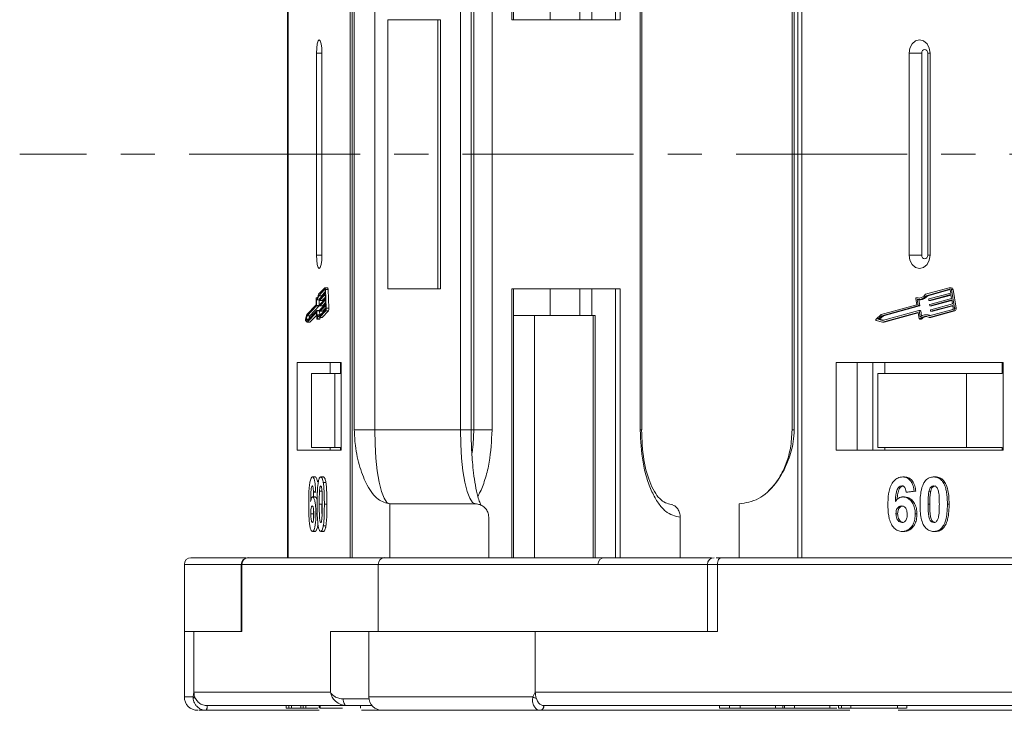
# Model space of a CAD drawing. Header units: millimetres. Extents: x 1675 to 3137, y 343 to 1376.
# Tile 3 of 84: x 2135 to 2209, y 606 to 657. Entities that reach past the tile are written whole.
import ezdxf

# ---------------------------------------------------------------- set-up
doc = ezdxf.new("R2010")
doc.units = ezdxf.units.MM
doc.linetypes.add('CENTERX2', pattern=[20.32, 12.7, -2.54, 2.54, -2.54])

msp = doc.modelspace()

# ---------------------------------------------------------------- linework, layer by layer
at = {"color": 7, "linetype": 'Continuous', "lineweight": 15}
for p, q in [((2155.354, 676.936), (2155.354, 616.936)), ((2155.397, 616.936), (2155.397, 676.936)), ((2160.013, 676.936), (2160.013, 616.936)), ((2160.143, 616.936), (2160.143, 676.936)), ((2172.021, 676.936), (2172.021, 656.936)), ((2172.133, 656.936), (2172.133, 676.936)), ((2179.71, 656.936), (2179.71, 676.936)), ((2180.072, 656.936), (2180.072, 676.936)), ((2193.252, 676.936), (2193.252, 616.936)), ((2193.549, 616.936), (2193.549, 676.936)), ((2160.311, 667.436), (2160.311, 626.436)), ((2161.832, 626.436), (2161.832, 667.436)), ((2168.194, 667.436), (2168.194, 626.436)), ((2168.99, 626.436), (2168.99, 667.436)), ((2169.196, 667.436), (2169.196, 626.436)), ((2170.543, 626.436), (2170.543, 667.436)), ((2181.551, 667.436), (2181.551, 626.436)), ((2181.662, 626.436), (2181.662, 667.436)), ((2192.83, 667.436), (2192.83, 626.436)), ((2192.99, 626.436), (2192.99, 667.436)), ((2174.857, 656.936), (2174.857, 658.936)), ((2177.073, 656.936), (2177.073, 658.936)), ((2177.962, 658.936), (2177.962, 656.936)), ((2162.811, 656.936), (2162.811, 636.936)), ((2166.726, 656.936), (2162.811, 656.936)), ((2166.522, 636.936), (2166.522, 656.936)), ((2166.726, 636.936), (2166.726, 656.936)), ((2172.021, 656.936), (2180.072, 656.936)), ((2157.501, 654.436), (2157.501, 639.436)), ((2157.501, 654.436), (2157.91, 654.436)), ((2157.91, 639.436), (2157.91, 654.436)), ((2201.533, 654.436), (2201.533, 639.436)), ((2201.533, 654.436), (2202.466, 654.436)), ((2202.466, 654.436), (2202.466, 639.436)), ((2202.908, 639.436), (2202.908, 654.436)), ((2203.085, 654.436), (2202.908, 654.436)), ((2203.085, 639.436), (2203.085, 654.436)), ((2157.91, 639.436), (2157.501, 639.436)), ((2202.466, 639.436), (2201.533, 639.436)), ((2203.085, 639.436), (2202.908, 639.436)), ((2158.122, 637.003), (2157.656, 636.522)), ((2158.127, 636.888), (2157.668, 636.414)), ((2157.864, 636.414), (2157.668, 636.414)), ((2157.725, 636.173), (2158.151, 636.613)), ((2158.156, 636.498), (2157.73, 636.058)), ((2157.864, 636.414), (2158.147, 636.707)), ((2158.132, 636.888), (2158.127, 636.888)), ((2158.325, 637.007), (2158.129, 637.007)), ((2158.151, 636.613), (2158.141, 636.843)), ((2158.169, 636.211), (2158.156, 636.498)), ((2158.224, 635.488), (2158.165, 636.867)), ((2158.165, 636.867), (2158.36, 636.867)), ((2158.42, 635.488), (2158.36, 636.867)), ((2162.811, 636.936), (2166.726, 636.936)), ((2180.072, 636.936), (2172.021, 636.936)), ((2172.021, 636.936), (2172.021, 616.936)), ((2172.133, 616.936), (2172.133, 636.936)), ((2174.857, 636.936), (2174.857, 634.936)), ((2177.073, 636.936), (2177.073, 634.936)), ((2177.962, 634.936), (2177.962, 636.936)), ((2179.71, 636.936), (2179.71, 616.936)), ((2180.072, 616.936), (2180.072, 636.936)), ((2204.508, 637.003), (2202.74, 636.522)), ((2204.527, 636.888), (2202.787, 636.414)), ((2202.913, 636.414), (2202.787, 636.414)), ((2202.913, 636.414), (2204.573, 636.866)), ((2203.002, 636.173), (2204.619, 636.613)), ((2204.638, 636.498), (2203.021, 636.058)), ((2203.147, 636.058), (2204.643, 636.465)), ((2204.546, 636.888), (2204.527, 636.888)), ((2204.663, 637.007), (2204.536, 637.007)), ((2204.619, 636.613), (2204.581, 636.843)), ((2204.685, 636.211), (2204.638, 636.498)), ((2204.896, 635.488), (2204.67, 636.867)), ((2204.67, 636.867), (2204.796, 636.867)), ((2205.022, 635.488), (2204.796, 636.867)), ((2157.487, 635.746), (2156.792, 635.028)), ((2157.467, 636.191), (2157.487, 635.746)), ((2157.567, 636.262), (2157.479, 636.262)), ((2157.482, 636.26), (2157.566, 636.26)), ((2157.495, 636.129), (2157.514, 635.685)), ((2157.71, 635.685), (2157.514, 635.685)), ((2157.524, 636.118), (2157.72, 636.118)), ((2157.71, 635.685), (2157.691, 636.118)), ((2157.723, 636.081), (2157.721, 636.138)), ((2157.729, 636.057), (2157.925, 636.057)), ((2157.926, 636.058), (2157.73, 636.058)), ((2157.74, 635.679), (2157.738, 635.736)), ((2157.743, 635.771), (2158.169, 636.211)), ((2158.173, 636.096), (2157.748, 635.656)), ((2157.76, 635.369), (2158.186, 635.809)), ((2158.191, 635.694), (2157.765, 635.254)), ((2157.926, 636.058), (2158.164, 636.304)), ((2157.943, 635.656), (2158.182, 635.902)), ((2158.186, 635.809), (2158.173, 636.096)), ((2158.201, 635.464), (2158.191, 635.694)), ((2202.097, 635.746), (2199.46, 635.028)), ((2202.024, 636.191), (2202.097, 635.746)), ((2202.195, 636.262), (2202.069, 636.262)), ((2202.079, 636.26), (2202.206, 636.26)), ((2202.128, 636.129), (2202.2, 635.685)), ((2202.206, 636.26), (2202.195, 636.262)), ((2202.326, 635.685), (2202.2, 635.685)), ((2202.239, 636.118), (2202.365, 636.118)), ((2202.326, 635.685), (2202.255, 636.118)), ((2202.994, 636.081), (2202.985, 636.138)), ((2203.017, 636.057), (2203.143, 636.057)), ((2203.147, 636.058), (2203.021, 636.058)), ((2203.06, 635.679), (2203.051, 635.736)), ((2203.068, 635.771), (2204.685, 636.211)), ((2204.703, 636.096), (2203.087, 635.656)), ((2203.134, 635.369), (2204.751, 635.809)), ((2204.769, 635.694), (2203.153, 635.254)), ((2203.213, 635.656), (2204.709, 636.063)), ((2203.279, 635.254), (2204.775, 635.661)), ((2204.751, 635.809), (2204.703, 636.096)), ((2204.807, 635.464), (2204.769, 635.694)), ((2156.792, 635.028), (2156.689, 634.677)), ((2157.509, 635.65), (2156.801, 634.918)), ((2156.816, 634.574), (2157.524, 635.305)), ((2156.816, 634.454), (2157.506, 635.166)), ((2156.997, 634.918), (2157.705, 635.65)), ((2157.012, 634.454), (2157.52, 634.978)), ((2157.508, 635.166), (2157.506, 635.166)), ((2157.705, 635.65), (2157.509, 635.65)), ((2157.513, 635.143), (2157.531, 634.727)), ((2157.721, 635.306), (2157.525, 635.306)), ((2157.531, 635.282), (2157.55, 634.838)), ((2157.727, 635.282), (2157.531, 635.282)), ((2157.8, 634.99), (2157.658, 634.99)), ((2157.74, 634.99), (2157.727, 635.282)), ((2157.731, 634.798), (2158.196, 635.279)), ((2157.733, 634.92), (2158.192, 635.394)), ((2157.746, 635.655), (2157.942, 635.655)), ((2157.943, 635.656), (2157.748, 635.656)), ((2157.758, 635.276), (2157.755, 635.334)), ((2157.764, 635.253), (2157.959, 635.253)), ((2157.961, 635.254), (2157.765, 635.254)), ((2157.926, 634.798), (2158.392, 635.279)), ((2157.961, 635.254), (2158.199, 635.5)), ((2158.196, 635.279), (2158.392, 635.279)), ((2158.42, 635.488), (2158.224, 635.488)), ((2173.691, 634.936), (2172.133, 634.936)), ((2173.691, 616.936), (2173.691, 634.936)), ((2173.691, 634.936), (2178.048, 634.936)), ((2178.048, 634.936), (2178.048, 616.936)), ((2178.215, 634.936), (2178.048, 634.936)), ((2178.215, 616.936), (2178.215, 634.936)), ((2199.46, 635.028), (2199.07, 634.677)), ((2202.183, 635.65), (2199.497, 634.918)), ((2199.553, 634.574), (2202.239, 635.305)), ((2199.554, 634.454), (2202.169, 635.166)), ((2199.623, 634.918), (2202.309, 635.65)), ((2199.68, 634.454), (2202.197, 635.139)), ((2202.178, 635.166), (2202.169, 635.166)), ((2202.309, 635.65), (2202.183, 635.65)), ((2202.196, 635.143), (2202.264, 634.727)), ((2202.37, 635.306), (2202.244, 635.306)), ((2202.266, 635.282), (2202.339, 634.838)), ((2202.392, 635.282), (2202.266, 635.282)), ((2202.453, 634.914), (2202.392, 635.282)), ((2202.874, 634.99), (2202.748, 634.99)), ((2203.022, 634.798), (2204.791, 635.279)), ((2203.031, 634.92), (2204.772, 635.394)), ((2203.083, 635.655), (2203.209, 635.655)), ((2203.213, 635.656), (2203.087, 635.656)), ((2203.126, 635.276), (2203.117, 635.334)), ((2203.148, 635.253), (2203.275, 635.253)), ((2203.149, 634.798), (2204.917, 635.279)), ((2203.279, 635.254), (2203.153, 635.254)), ((2204.791, 635.279), (2204.917, 635.279)), ((2205.022, 635.488), (2204.896, 635.488)), ((2156.694, 634.572), (2156.816, 634.454)), ((2156.801, 634.918), (2156.726, 634.66)), ((2156.726, 634.66), (2156.816, 634.574)), ((2156.9, 634.66), (2156.726, 634.66)), ((2156.997, 634.918), (2156.801, 634.918)), ((2157.012, 634.454), (2156.816, 634.454)), ((2156.931, 634.692), (2156.997, 634.918)), ((2157.542, 634.681), (2157.738, 634.681)), ((2157.746, 634.693), (2157.55, 634.693)), ((2157.926, 634.798), (2157.731, 634.798)), ((2199.087, 634.572), (2199.554, 634.454)), ((2199.497, 634.918), (2199.21, 634.66)), ((2199.21, 634.66), (2199.553, 634.574)), ((2199.336, 634.66), (2199.21, 634.66)), ((2199.336, 634.66), (2199.623, 634.918)), ((2199.614, 634.59), (2199.336, 634.66)), ((2199.623, 634.918), (2199.497, 634.918)), ((2199.68, 634.454), (2199.554, 634.454)), ((2202.309, 634.681), (2202.435, 634.681)), ((2202.463, 634.693), (2202.336, 634.693)), ((2203.149, 634.798), (2203.022, 634.798)), ((2159.341, 631.436), (2156.069, 631.436)), ((2156.069, 631.436), (2156.069, 624.936)), ((2158.516, 631.436), (2158.516, 630.636)), ((2159.298, 631.436), (2159.298, 630.636)), ((2159.341, 624.936), (2159.341, 631.436)), ((2208.517, 631.436), (2196.101, 631.436)), ((2196.101, 631.436), (2196.101, 624.936)), ((2197.677, 631.436), (2197.677, 624.936)), ((2198.837, 624.936), (2198.837, 631.436)), ((2199.718, 631.436), (2199.718, 630.636)), ((2208.431, 630.636), (2208.431, 631.436)), ((2208.517, 624.936), (2208.517, 631.436)), ((2157.13, 630.636), (2157.13, 625.136)), ((2157.13, 630.636), (2158.868, 630.636)), ((2158.868, 625.136), (2158.868, 630.636)), ((2158.868, 630.636), (2159.341, 630.636)), ((2199.2, 630.636), (2199.2, 625.136)), ((2199.2, 630.636), (2205.796, 630.636)), ((2205.796, 625.136), (2205.796, 630.636)), ((2205.796, 630.636), (2208.431, 630.636)), ((2160.311, 626.436), (2161.832, 626.436)), ((2161.832, 626.436), (2168.194, 626.436)), ((2168.194, 626.436), (2168.99, 626.436)), ((2168.99, 626.436), (2169.196, 626.436)), ((2169.196, 626.436), (2170.543, 626.436)), ((2181.551, 626.436), (2181.662, 626.436)), ((2192.83, 626.436), (2192.99, 626.436)), ((2156.069, 624.936), (2159.341, 624.936)), ((2157.13, 625.136), (2158.868, 625.136)), ((2158.516, 625.136), (2158.516, 624.936)), ((2159.341, 625.136), (2158.868, 625.136)), ((2159.298, 624.936), (2159.298, 625.136)), ((2196.101, 624.936), (2208.517, 624.936)), ((2199.2, 625.136), (2205.796, 625.136)), ((2199.718, 624.936), (2199.718, 625.136)), ((2208.431, 625.136), (2205.796, 625.136)), ((2208.431, 625.136), (2208.431, 624.936)), ((2157.211, 622.936), (2157.407, 622.936)), ((2157.819, 622.936), (2158.014, 622.936)), ((2158.006, 622.525), (2158.202, 622.525)), ((2201.052, 622.936), (2201.178, 622.936)), ((2203.357, 622.936), (2203.483, 622.936)), ((2204.067, 622.525), (2204.193, 622.525)), ((2157.436, 621.892), (2157.279, 621.808)), ((2157.279, 621.808), (2157.474, 621.808)), ((2157.922, 621.877), (2157.726, 621.877)), ((2201.904, 621.892), (2201.307, 621.808)), ((2201.307, 621.808), (2201.433, 621.808)), ((2201.433, 621.808), (2202.03, 621.892)), ((2201.904, 621.892), (2202.03, 621.892)), ((2203.132, 621.877), (2203.005, 621.877)), ((2157.215, 621.449), (2157.411, 621.449)), ((2201.067, 621.449), (2201.193, 621.449)), ((2157.708, 620.909), (2157.904, 620.909)), ((2158.086, 620.909), (2158.282, 620.909)), ((2162.956, 620.936), (2162.956, 616.936)), ((2162.956, 620.936), (2169.319, 620.936)), ((2188.898, 616.936), (2188.898, 620.936)), ((2202.939, 620.909), (2203.065, 620.909)), ((2204.372, 620.909), (2204.498, 620.909)), ((2157.079, 620.207), (2157.275, 620.207)), ((2157.457, 620.19), (2157.567, 620.19)), ((2170.298, 616.936), (2170.298, 619.936)), ((2184.532, 619.936), (2184.532, 616.936)), ((2200.551, 620.207), (2200.677, 620.207)), ((2201.984, 620.19), (2202.11, 620.19)), ((2157.2, 618.885), (2157.395, 618.885)), ((2157.819, 618.885), (2158.014, 618.885)), ((2158.005, 619.291), (2158.201, 619.291)), ((2201.008, 618.885), (2201.134, 618.885)), ((2203.357, 618.885), (2203.483, 618.885)), ((2204.064, 619.291), (2204.191, 619.291)), ((2162.585, 616.936), (2152.448, 616.936)), ((2162.585, 616.936), (2162.956, 616.936)), ((2226.07, 616.936), (2187.6, 616.936)), ((2147.686, 616.436), (2147.686, 611.436)), ((2147.686, 616.436), (2151.916, 616.436)), ((2151.916, 616.436), (2151.916, 611.436)), ((2151.916, 616.436), (2151.958, 616.436)), ((2151.958, 616.436), (2162.095, 616.436)), ((2151.958, 611.436), (2151.958, 616.436)), ((2162.095, 616.436), (2162.095, 611.436)), ((2162.095, 616.436), (2186.546, 616.436)), ((2186.546, 616.436), (2186.546, 611.436)), ((2186.546, 616.436), (2187.285, 616.436)), ((2187.285, 611.436), (2187.285, 616.436)), ((2187.285, 616.436), (2225.755, 616.436)), ((2147.686, 611.436), (2147.686, 606.586)), ((2147.686, 611.436), (2148.394, 611.436)), ((2148.394, 606.936), (2148.394, 611.436)), ((2148.394, 611.436), (2151.958, 611.436)), ((2158.531, 611.436), (2158.531, 606.936)), ((2162.095, 611.436), (2158.531, 611.436)), ((2161.387, 611.436), (2161.387, 606.586)), ((2162.095, 611.436), (2173.76, 611.436)), ((2173.76, 606.936), (2173.76, 611.436)), ((2173.76, 611.436), (2187.285, 611.436)), ((2147.686, 606.586), (2148.347, 606.586)), ((2148.347, 606.586), (2148.394, 606.936)), ((2158.531, 606.936), (2148.394, 606.936)), ((2159.489, 606.436), (2161.399, 606.436)), ((2161.387, 606.586), (2173.579, 606.586)), ((2173.579, 606.586), (2173.76, 606.936)), ((2212.23, 606.936), (2173.76, 606.936)), ((2149.373, 605.936), (2159.739, 605.936)), ((2149.375, 605.936), (2155.249, 605.936)), ((2155.249, 605.936), (2155.249, 605.736)), ((2155.249, 605.736), (2155.445, 605.736)), ((2155.445, 605.936), (2155.445, 605.736)), ((2155.445, 605.736), (2155.655, 605.736)), ((2155.655, 605.936), (2155.655, 605.736)), ((2155.655, 605.736), (2156.35, 605.736)), ((2156.35, 605.936), (2156.35, 605.736)), ((2156.35, 605.736), (2156.52, 605.736)), ((2156.52, 605.936), (2156.52, 605.736)), ((2156.52, 605.736), (2156.717, 605.736)), ((2156.717, 605.936), (2156.717, 605.736)), ((2156.717, 605.736), (2157.604, 605.736)), ((2157.7, 605.936), (2157.7, 605.736)), ((2157.767, 605.936), (2157.767, 605.736)), ((2159.787, 605.936), (2159.701, 605.945)), ((2160.77, 605.936), (2160.77, 605.736)), ((2174.39, 605.936), (2213.728, 605.936)), ((2174.392, 605.936), (2187.436, 605.936)), ((2187.436, 605.936), (2187.436, 605.736)), ((2187.436, 605.736), (2188.182, 605.736)), ((2188.182, 605.936), (2188.182, 605.736)), ((2188.182, 605.736), (2188.978, 605.736)), ((2188.978, 605.936), (2188.978, 605.736)), ((2188.978, 605.736), (2191.614, 605.736)), ((2191.614, 605.936), (2191.614, 605.736)), ((2191.614, 605.736), (2192.14, 605.736)), ((2192.14, 605.936), (2192.14, 605.736)), ((2192.14, 605.736), (2192.261, 605.736)), ((2192.261, 605.936), (2192.261, 605.736)), ((2192.261, 605.736), (2193.007, 605.736)), ((2193.007, 605.936), (2193.007, 605.736)), ((2193.007, 605.736), (2195.635, 605.736)), ((2195.635, 605.936), (2195.635, 605.736)), ((2195.635, 605.736), (2196.149, 605.736)), ((2196.281, 605.936), (2196.281, 605.736)), ((2196.496, 605.936), (2196.496, 605.736)), ((2197.19, 605.936), (2197.19, 605.736)), ((2197.223, 605.736), (2197.625, 605.736)), ((2200.657, 605.936), (2200.657, 605.736)), ((2201.349, 605.736), (2201.349, 605.936)), ((2149.303, 605.586), (2149.3, 605.586)), ((2157.703, 605.586), (2149.303, 605.586)), ((2162.22, 605.586), (2160.834, 605.586)), ((2197.126, 605.586), (2174.12, 605.586)), ((2183.195, 605.586), (2183.198, 605.586)), ((2214.208, 605.586), (2200.722, 605.586))]:
    msp.add_line(p, q, dxfattribs=at)
at = {"color": 1, "linetype": 'CENTERX2', "lineweight": 13}
msp.add_line((2973.536, 646.936), (2135.453, 646.936), dxfattribs=at)
at = {"color": 7, "linetype": 'Continuous', "lineweight": 15, "flags": 128}
for points in [[(2157.91, 654.436), (2157.894, 654.819), (2157.85, 655.143), (2157.783, 655.36), (2157.705, 655.436), (2157.627, 655.36), (2157.56, 655.143), (2157.516, 654.819), (2157.501, 654.436)], [(2203.085, 654.436), (2203.026, 654.819), (2202.858, 655.143), (2202.606, 655.36), (2202.309, 655.436), (2202.012, 655.36), (2201.76, 655.143), (2201.592, 654.819), (2201.533, 654.436)], [(2202.908, 654.436), (2202.892, 654.545), (2202.844, 654.638), (2202.772, 654.7), (2202.687, 654.721), (2202.603, 654.7), (2202.531, 654.638), (2202.483, 654.545), (2202.466, 654.436)], [(2157.501, 639.436), (2157.516, 639.054), (2157.56, 638.729), (2157.627, 638.512), (2157.705, 638.436), (2157.783, 638.512), (2157.85, 638.729), (2157.894, 639.054), (2157.91, 639.436)], [(2201.533, 639.436), (2201.592, 639.054), (2201.76, 638.729), (2202.012, 638.512), (2202.309, 638.436), (2202.606, 638.512), (2202.858, 638.729), (2203.026, 639.054), (2203.085, 639.436)], [(2202.466, 639.436), (2202.483, 639.327), (2202.531, 639.235), (2202.603, 639.173), (2202.687, 639.151), (2202.772, 639.173), (2202.844, 639.235), (2202.892, 639.327), (2202.908, 639.436)], [(2157.482, 636.26), (2157.506, 636.24), (2157.529, 636.236), (2157.553, 636.247), (2157.576, 636.274), (2157.599, 636.316), (2157.62, 636.372), (2157.639, 636.441), (2157.656, 636.522)], [(2157.668, 636.414), (2157.651, 636.336), (2157.631, 636.269), (2157.611, 636.213), (2157.589, 636.17), (2157.566, 636.139), (2157.542, 636.122), (2157.518, 636.119), (2157.495, 636.129)], [(2157.831, 636.283), (2157.847, 636.336), (2157.864, 636.414)], [(2158.122, 637.003), (2158.129, 637.007), (2158.136, 637.004), (2158.143, 636.994), (2158.149, 636.978), (2158.155, 636.957), (2158.159, 636.93), (2158.163, 636.9), (2158.165, 636.867)], [(2158.141, 636.843), (2158.14, 636.854), (2158.139, 636.864), (2158.138, 636.873), (2158.136, 636.88), (2158.134, 636.885), (2158.132, 636.888), (2158.129, 636.889), (2158.127, 636.888)], [(2158.36, 636.867), (2158.358, 636.9), (2158.355, 636.93), (2158.35, 636.957), (2158.345, 636.978), (2158.339, 636.994), (2158.332, 637.004), (2158.325, 637.007)], [(2157.467, 636.191), (2157.467, 636.206), (2157.468, 636.22), (2157.469, 636.234), (2157.471, 636.245), (2157.473, 636.254), (2157.476, 636.26), (2157.479, 636.262), (2157.482, 636.26)], [(2157.73, 636.058), (2157.729, 636.057), (2157.728, 636.058), (2157.727, 636.06), (2157.726, 636.062), (2157.725, 636.066), (2157.724, 636.07), (2157.723, 636.075), (2157.723, 636.081)], [(2157.748, 635.656), (2157.746, 635.655), (2157.745, 635.656), (2157.744, 635.657), (2157.743, 635.66), (2157.742, 635.664), (2157.741, 635.668), (2157.741, 635.673), (2157.74, 635.679)], [(2157.925, 636.057), (2157.925, 636.057), (2157.926, 636.058)], [(2202.024, 636.191), (2202.023, 636.206), (2202.025, 636.22), (2202.03, 636.234), (2202.037, 636.245), (2202.046, 636.254), (2202.057, 636.26), (2202.068, 636.262), (2202.079, 636.26)], [(2202.302, 636.239), (2202.295, 636.24), (2202.206, 636.26)], [(2203.143, 636.057), (2203.143, 636.057), (2203.147, 636.058)], [(2157.506, 635.166), (2157.507, 635.166), (2157.508, 635.166), (2157.509, 635.164), (2157.51, 635.162), (2157.511, 635.158), (2157.512, 635.154), (2157.512, 635.149), (2157.513, 635.143)], [(2157.524, 635.305), (2157.525, 635.306), (2157.526, 635.305), (2157.528, 635.304), (2157.529, 635.301), (2157.53, 635.297), (2157.53, 635.293), (2157.531, 635.288), (2157.531, 635.282)], [(2157.55, 634.838), (2157.571, 634.894), (2157.593, 634.938), (2157.616, 634.969), (2157.64, 634.986), (2157.663, 634.99), (2157.687, 634.98), (2157.71, 634.957), (2157.733, 634.92)], [(2157.727, 635.282), (2157.727, 635.288), (2157.726, 635.293), (2157.725, 635.297), (2157.724, 635.301), (2157.723, 635.304), (2157.722, 635.305), (2157.721, 635.306)], [(2157.765, 635.254), (2157.764, 635.253), (2157.763, 635.254), (2157.761, 635.255), (2157.76, 635.258), (2157.76, 635.261), (2157.759, 635.266), (2157.758, 635.271), (2157.758, 635.276)], [(2157.942, 635.655), (2157.942, 635.655), (2157.943, 635.656)], [(2157.959, 635.253), (2157.96, 635.253), (2157.961, 635.254)], [(2203.209, 635.655), (2203.209, 635.655), (2203.213, 635.656)], [(2203.275, 635.253), (2203.275, 635.253), (2203.279, 635.254)], [(2157.55, 634.693), (2157.547, 634.685), (2157.544, 634.681), (2157.541, 634.681), (2157.538, 634.684), (2157.536, 634.691), (2157.533, 634.701), (2157.532, 634.713), (2157.531, 634.727)], [(2157.55, 634.693), (2157.57, 634.758), (2157.591, 634.809), (2157.614, 634.845), (2157.637, 634.867), (2157.661, 634.873), (2157.685, 634.863), (2157.708, 634.838), (2157.731, 634.798)], [(2157.738, 634.681), (2157.74, 634.681), (2157.743, 634.685), (2157.746, 634.693)], [(2157.746, 634.693), (2157.765, 634.758), (2157.782, 634.798)], [(2202.336, 634.693), (2202.327, 634.685), (2202.316, 634.681), (2202.304, 634.681), (2202.293, 634.684), (2202.283, 634.691), (2202.274, 634.701), (2202.268, 634.713), (2202.264, 634.727)], [(2162.956, 620.936), (2162.737, 621.042), (2162.526, 621.355), (2162.332, 621.863), (2162.161, 622.547), (2162.021, 623.381), (2161.917, 624.332), (2161.853, 625.363), (2161.832, 626.436)], [(2168.194, 626.436), (2168.216, 625.363), (2168.28, 624.332), (2168.384, 623.381), (2168.524, 622.547), (2168.694, 621.863), (2168.889, 621.355), (2169.1, 621.042), (2169.319, 620.936)], [(2169.196, 626.436), (2169.147, 625.363), (2169.07, 624.723)], [(2187.285, 616.436), (2187.291, 616.534), (2187.309, 616.628), (2187.338, 616.714), (2187.377, 616.79), (2187.425, 616.852), (2187.48, 616.898), (2187.539, 616.927), (2187.6, 616.936)], [(2159.739, 605.936), (2159.69, 605.946), (2159.643, 605.974), (2159.6, 606.021), (2159.562, 606.083), (2159.531, 606.159), (2159.508, 606.245), (2159.494, 606.339), (2159.489, 606.436)]]:
    msp.add_lwpolyline(points, dxfattribs=at)
at = {"color": 7, "linetype": 'Continuous', "lineweight": 15}
for centre, radius, start, end in [((2202.235, 636.832), 0.592, 254.76687, 328.43558), ((2202.23, 636.796), 0.675, 261.29756, 325.56926), ((2202.339, 636.822), 0.704, 272.12514, 324.63087), ((2204.528, 636.863), 0.142, 1.77106, 98.23127), ((2204.534, 636.841), 0.0473, 1.77106, 98.23127), ((2204.649, 636.86), 0.148, 2.84754, 84.64316), ((2157.445, 635.676), 0.0693, 337.74345, 7.08697), ((2157.641, 635.676), 0.0693, 337.74345, 7.08697), ((2157.789, 636.147), 0.0693, 157.74345, 187.08697), ((2157.807, 635.745), 0.0693, 157.74345, 187.08697), ((2202.171, 635.677), 0.03, 292.70639, 13.67636), ((2202.297, 635.677), 0.03, 292.70639, 13.67636), ((2203.014, 636.145), 0.03, 112.70639, 193.67636), ((2203.018, 636.081), 0.0236, 181.77106, 278.23127), ((2203.08, 635.743), 0.03, 112.70639, 193.67636), ((2203.084, 635.679), 0.0236, 181.77106, 278.23127), ((2157.824, 635.342), 0.0693, 157.74345, 187.08697), ((2158.063, 635.447), 0.139, 337.74345, 7.08697), ((2157.812, 635.437), 0.416, 337.74345, 7.08697), ((2158.007, 635.437), 0.416, 337.74345, 7.08697), ((2202.172, 635.142), 0.0236, 1.77106, 98.23127), ((2202.243, 635.282), 0.0236, 1.77106, 98.23127), ((2202.747, 634.364), 0.625, 62.87791, 130.67442), ((2202.368, 635.281), 0.0246, 2.84754, 84.64316), ((2202.873, 634.377), 0.613, 67.15343, 89.8647), ((2203.146, 635.341), 0.03, 112.70639, 193.67636), ((2203.15, 635.277), 0.0236, 181.77106, 278.23127), ((2204.749, 635.45), 0.06, 292.70639, 13.67636), ((2204.721, 635.446), 0.18, 292.70639, 13.67636), ((2204.847, 635.446), 0.18, 292.70639, 13.67636), ((2156.858, 634.632), 0.175, 164.87557, 200.07226), ((2199.114, 634.63), 0.0644, 132.93971, 245.68289), ((2202.746, 634.312), 0.559, 60.3608, 137.05481), ((2202.434, 634.72), 0.0392, 270.9146, 316.26926), ((2202.89, 634.28), 0.594, 97.58574, 135.98631), ((2148.186, 616.436), 0.5, 90, 180), ((2152.416, 616.436), 0.5, 90, 180), ((2152.453, 616.442), 0.495, 90.61838, 180.60531), ((2162.59, 616.442), 0.495, 90.61838, 180.60531), ((2178.916, 616.436), 0.5, 90, 180), ((2187.046, 616.436), 0.5, 90, 180), ((2148.686, 606.586), 1, 180, 270), ((2148.576, 606.717), 0.263, 209.77451, 255.89078), ((2162.387, 606.586), 1, 180, 270), ((2174.162, 607.461), 1.051, 236.30888, 251.90664), ((2148.89, 605.854), 0.49, 326.88023, 9.69209), ((2148.893, 605.852), 0.489, 327.0089, 9.87621), ((2174.073, 605.902), 0.319, 278.09832, 6.1426), ((2174.075, 605.902), 0.318, 278.09796, 6.27563)]:
    msp.add_arc(centre, radius, start, end, dxfattribs=at)
for points, knots in [([(2160.311, 626.436), (2160.329, 626.046), (2160.375, 625.047), (2160.717, 623.593), (2161.284, 622.18), (2162.057, 621.143), (2162.658, 621.005), (2162.956, 620.936)], [0, 0, 0, 0, 0.125713, 0.321276, 0.524466, 0.763484, 1, 1, 1, 1]), ([(2169.733, 620.824), (2169.7, 620.891), (2169.628, 621.035), (2169.468, 621.528), (2169.306, 622.259), (2169.173, 623.154), (2169.087, 623.989), (2169.031, 624.793), (2168.996, 625.597), (2168.992, 626.164), (2168.99, 626.436)], [0, 0, 0, 0, 0.108442, 0.232345, 0.40408, 0.554924, 0.675736, 0.775637, 0.892298, 1, 1, 1, 1]), ([(2169.484, 621.511), (2169.547, 621.618), (2169.773, 621.997), (2170.067, 622.855), (2170.444, 624.357), (2170.504, 625.617), (2170.543, 626.436)], [0, 0, 0, 0, 0.093017, 0.331807, 0.565634, 1, 1, 1, 1]), ([(2181.551, 626.436), (2181.59, 625.619), (2181.652, 624.361), (2182.023, 622.848), (2182.408, 621.806), (2182.886, 620.967), (2183.58, 620.157), (2184.157, 620.023), (2184.532, 619.936)], [0, 0, 0, 0, 0.239457, 0.368361, 0.5, 0.631639, 0.760543, 1, 1, 1, 1]), ([(2183.983, 620.86), (2183.683, 620.925), (2183.079, 621.056), (2182.3, 622.304), (2181.746, 624.156), (2181.684, 625.672), (2181.652, 626.436)], [0, 0, 0, 0, 0.244697, 0.492475, 0.744034, 1, 1, 1, 1]), ([(2188.898, 620.936), (2189.385, 621.013), (2190.359, 621.166), (2191.655, 622.355), (2192.509, 623.906), (2192.932, 625.35), (2192.975, 626.142), (2192.99, 626.436)], [0, 0, 0, 0, 0.249096, 0.498243, 0.745205, 0.90541, 1, 1, 1, 1]), ([(2192.83, 626.436), (2192.807, 625.977), (2192.775, 625.338), (2192.57, 624.448), (2192.336, 623.739), (2191.963, 622.982), (2191.544, 622.35), (2191.225, 622.042), (2191.089, 621.911)], [0, 0, 0, 0, 0.254263, 0.354083, 0.518608, 0.68716, 0.866461, 1, 1, 1, 1]), ([(2156.922, 620.883), (2156.923, 621.016), (2156.924, 621.417), (2156.943, 621.973), (2157, 622.482), (2157.071, 622.784), (2157.146, 622.922), (2157.194, 622.933), (2157.211, 622.936)], [0, 0, 0, 0, 0.142337, 0.429127, 0.589943, 0.751205, 0.909895, 1, 1, 1, 1]), ([(2157.211, 622.936), (2157.239, 622.926), (2157.289, 622.906), (2157.353, 622.722), (2157.403, 622.446), (2157.426, 622.149), (2157.434, 621.95), (2157.436, 621.892)], [0, 0, 0, 0, 0.242691, 0.439002, 0.635006, 0.895059, 1, 1, 1, 1]), ([(2157.572, 622.577), (2157.57, 622.593), (2157.555, 622.715), (2157.507, 622.85), (2157.451, 622.93), (2157.418, 622.935), (2157.407, 622.936)], [0, 0, 0, 0, 0.059323, 0.467981, 0.83268, 1, 1, 1, 1]), ([(2157.551, 620.917), (2157.552, 621.051), (2157.553, 621.354), (2157.567, 621.881), (2157.596, 622.302), (2157.629, 622.507), (2157.632, 622.53)], [0, 0, 0, 0, 0.237381, 0.538918, 0.949082, 1, 1, 1, 1]), ([(2157.632, 622.53), (2157.641, 622.58), (2157.66, 622.682), (2157.694, 622.798), (2157.733, 622.881), (2157.767, 622.919), (2157.796, 622.934), (2157.811, 622.936), (2157.819, 622.936)], [0, 0, 0, 0, 0.193776, 0.3936, 0.587864, 0.788908, 0.894169, 1, 1, 1, 1]), ([(2157.819, 622.936), (2157.832, 622.934), (2157.86, 622.93), (2157.9, 622.886), (2157.939, 622.808), (2157.969, 622.709), (2157.991, 622.611), (2158.001, 622.554), (2158.006, 622.525)], [0, 0, 0, 0, 0.192627, 0.388684, 0.582013, 0.783201, 0.891038, 1, 1, 1, 1]), ([(2158.006, 622.525), (2158.014, 622.471), (2158.03, 622.362), (2158.052, 622.13), (2158.07, 621.834), (2158.08, 621.503), (2158.085, 621.193), (2158.086, 621.004), (2158.086, 620.909)], [0, 0, 0, 0, 0.118432, 0.2393289, 0.4494336, 0.6641784, 0.8318201, 1, 1, 1, 1]), ([(2158.202, 622.525), (2158.192, 622.575), (2158.174, 622.677), (2158.14, 622.795), (2158.101, 622.878), (2158.067, 622.918), (2158.037, 622.934), (2158.022, 622.935), (2158.014, 622.936)], [0, 0, 0, 0, 0.192795, 0.391133, 0.584584, 0.78508, 0.892229, 1, 1, 1, 1]), ([(2158.282, 620.909), (2158.281, 621.043), (2158.28, 621.34), (2158.267, 621.83), (2158.241, 622.253), (2158.21, 622.469), (2158.202, 622.525)], [0, 0, 0, 0, 0.2367747, 0.5279276, 0.8783337, 1, 1, 1, 1]), ([(2199.954, 620.883), (2199.956, 621.016), (2199.963, 621.417), (2200.033, 621.973), (2200.249, 622.482), (2200.518, 622.784), (2200.806, 622.922), (2200.987, 622.933), (2201.052, 622.936)], [0, 0, 0, 0, 0.142337, 0.429127, 0.589943, 0.751205, 0.909895, 1, 1, 1, 1]), ([(2201.052, 622.936), (2201.158, 622.926), (2201.349, 622.906), (2201.591, 622.722), (2201.778, 622.446), (2201.868, 622.149), (2201.896, 621.95), (2201.904, 621.892)], [0, 0, 0, 0, 0.2426908, 0.4390024, 0.635006, 0.8950587, 1, 1, 1, 1]), ([(2202.03, 621.892), (2202.009, 622.024), (2201.966, 622.289), (2201.801, 622.632), (2201.562, 622.855), (2201.343, 622.93), (2201.218, 622.935), (2201.178, 622.936)], [0, 0, 0, 0, 0.241162, 0.485196, 0.708842, 0.908431, 1, 1, 1, 1]), ([(2202.342, 620.917), (2202.344, 621.051), (2202.348, 621.354), (2202.404, 621.881), (2202.513, 622.302), (2202.636, 622.507), (2202.649, 622.53)], [0, 0, 0, 0, 0.237381, 0.538918, 0.949082, 1, 1, 1, 1]), ([(2202.649, 622.53), (2202.684, 622.58), (2202.754, 622.682), (2202.885, 622.798), (2203.031, 622.881), (2203.162, 622.919), (2203.272, 622.934), (2203.328, 622.936), (2203.357, 622.936)], [0, 0, 0, 0, 0.193776, 0.3936, 0.587864, 0.788908, 0.894169, 1, 1, 1, 1]), ([(2203.357, 622.936), (2203.409, 622.934), (2203.513, 622.93), (2203.667, 622.886), (2203.815, 622.808), (2203.927, 622.709), (2204.01, 622.611), (2204.048, 622.554), (2204.067, 622.525)], [0, 0, 0, 0, 0.192627, 0.388684, 0.582013, 0.783201, 0.891038, 1, 1, 1, 1]), ([(2204.193, 622.525), (2204.159, 622.575), (2204.089, 622.677), (2203.959, 622.795), (2203.813, 622.878), (2203.681, 622.918), (2203.57, 622.934), (2203.512, 622.935), (2203.483, 622.936)], [0, 0, 0, 0, 0.192795, 0.391133, 0.584584, 0.78508, 0.892229, 1, 1, 1, 1]), ([(2204.067, 622.525), (2204.097, 622.471), (2204.159, 622.362), (2204.241, 622.13), (2204.31, 621.834), (2204.349, 621.503), (2204.369, 621.193), (2204.371, 621.004), (2204.372, 620.909)], [0, 0, 0, 0, 0.118432, 0.2393289, 0.4494336, 0.6641784, 0.8318201, 1, 1, 1, 1]), ([(2204.498, 620.909), (2204.496, 621.043), (2204.492, 621.34), (2204.442, 621.83), (2204.345, 622.253), (2204.224, 622.469), (2204.193, 622.525)], [0, 0, 0, 0, 0.236775, 0.527928, 0.878334, 1, 1, 1, 1]), ([(2157.191, 622.27), (2157.18, 622.264), (2157.158, 622.253), (2157.127, 622.153), (2157.098, 621.981), (2157.076, 621.619), (2157.071, 621.319), (2157.067, 621.114)], [0, 0, 0, 0, 0.112049, 0.22438, 0.370115, 0.570276, 1, 1, 1, 1]), ([(2157.279, 621.808), (2157.276, 621.886), (2157.272, 622.008), (2157.254, 622.152), (2157.232, 622.233), (2157.21, 622.266), (2157.196, 622.269), (2157.191, 622.27)], [0, 0, 0, 0, 0.33384, 0.5245467, 0.7163724, 0.8918244, 1, 1, 1, 1]), ([(2157.269, 621.421), (2157.27, 621.451), (2157.272, 621.583), (2157.279, 621.71), (2157.285, 621.808)], [0, 0, 0, 0, 0.2329488, 1, 1, 1, 1]), ([(2157.708, 620.909), (2157.709, 620.976), (2157.709, 621.109), (2157.71, 621.29), (2157.712, 621.452), (2157.715, 621.594), (2157.719, 621.737), (2157.724, 621.83), (2157.726, 621.877)], [0, 0, 0, 0, 0.20527, 0.410616, 0.557148, 0.703844, 0.851475, 1, 1, 1, 1]), ([(2157.726, 621.877), (2157.731, 621.946), (2157.739, 622.058), (2157.761, 622.184), (2157.786, 622.25), (2157.806, 622.267), (2157.817, 622.269), (2157.819, 622.27)], [0, 0, 0, 0, 0.334804, 0.542561, 0.750382, 0.970721, 1, 1, 1, 1]), ([(2157.819, 622.27), (2157.83, 622.264), (2157.851, 622.254), (2157.877, 622.179), (2157.9, 622.039), (2157.92, 621.767), (2157.928, 621.371), (2157.928, 621.064), (2157.929, 620.909)], [0, 0, 0, 0, 0.105646, 0.186221, 0.267042, 0.431541, 0.712708, 1, 1, 1, 1]), ([(2200.976, 622.27), (2200.934, 622.264), (2200.85, 622.253), (2200.732, 622.153), (2200.622, 621.981), (2200.537, 621.619), (2200.519, 621.319), (2200.506, 621.114)], [0, 0, 0, 0, 0.112049, 0.22438, 0.370115, 0.570276, 1, 1, 1, 1]), ([(2200.644, 621.274), (2200.649, 621.354), (2200.663, 621.56), (2200.704, 621.835), (2200.799, 622.077), (2200.909, 622.207), (2201.018, 622.264), (2201.078, 622.268), (2201.102, 622.27)], [0, 0, 0, 0, 0.187792, 0.48711, 0.651599, 0.817152, 0.928239, 1, 1, 1, 1]), ([(2201.307, 621.808), (2201.298, 621.886), (2201.282, 622.008), (2201.212, 622.152), (2201.13, 622.233), (2201.047, 622.266), (2200.995, 622.269), (2200.976, 622.27)], [0, 0, 0, 0, 0.33384, 0.524547, 0.716372, 0.891824, 1, 1, 1, 1]), ([(2202.939, 620.909), (2202.939, 620.976), (2202.94, 621.109), (2202.945, 621.29), (2202.952, 621.452), (2202.963, 621.594), (2202.978, 621.737), (2202.996, 621.83), (2203.005, 621.877)], [0, 0, 0, 0, 0.20527, 0.4106157, 0.5571475, 0.7038444, 0.8514751, 1, 1, 1, 1]), ([(2203.005, 621.877), (2203.024, 621.946), (2203.053, 622.058), (2203.137, 622.184), (2203.233, 622.25), (2203.31, 622.267), (2203.352, 622.269), (2203.357, 622.27)], [0, 0, 0, 0, 0.334804, 0.542561, 0.750382, 0.970721, 1, 1, 1, 1]), ([(2203.065, 620.909), (2203.065, 620.976), (2203.066, 621.109), (2203.071, 621.29), (2203.078, 621.452), (2203.09, 621.594), (2203.104, 621.737), (2203.122, 621.83), (2203.132, 621.877)], [0, 0, 0, 0, 0.20527, 0.410616, 0.557148, 0.703844, 0.851475, 1, 1, 1, 1]), ([(2203.132, 621.877), (2203.15, 621.946), (2203.179, 622.058), (2203.263, 622.184), (2203.359, 622.25), (2203.436, 622.267), (2203.478, 622.269), (2203.483, 622.27)], [0, 0, 0, 0, 0.3348035, 0.5425606, 0.750382, 0.9707212, 1, 1, 1, 1]), ([(2203.357, 622.27), (2203.401, 622.264), (2203.48, 622.254), (2203.58, 622.179), (2203.665, 622.039), (2203.743, 621.767), (2203.771, 621.371), (2203.773, 621.064), (2203.775, 620.909)], [0, 0, 0, 0, 0.1056461, 0.1862213, 0.267042, 0.4315406, 0.7127076, 1, 1, 1, 1]), ([(2157.067, 621.114), (2157.077, 621.162), (2157.096, 621.261), (2157.126, 621.352), (2157.152, 621.402), (2157.172, 621.43), (2157.193, 621.446), (2157.208, 621.448), (2157.215, 621.449)], [0, 0, 0, 0, 0.2436536, 0.4957602, 0.6178923, 0.7415029, 0.8700251, 1, 1, 1, 1]), ([(2157.215, 621.449), (2157.243, 621.437), (2157.299, 621.412), (2157.37, 621.196), (2157.424, 620.895), (2157.453, 620.542), (2157.456, 620.298), (2157.457, 620.19)], [0, 0, 0, 0, 0.210216, 0.421975, 0.620016, 0.831037, 1, 1, 1, 1]), ([(2157.553, 621.216), (2157.552, 621.22), (2157.531, 621.326), (2157.48, 621.422), (2157.431, 621.441), (2157.411, 621.449)], [0, 0, 0, 0, 0.0254344, 0.5962946, 1, 1, 1, 1]), ([(2200.506, 621.114), (2200.542, 621.162), (2200.615, 621.261), (2200.728, 621.352), (2200.827, 621.402), (2200.903, 621.43), (2200.984, 621.446), (2201.039, 621.448), (2201.067, 621.449)], [0, 0, 0, 0, 0.243654, 0.49576, 0.617892, 0.741503, 0.870025, 1, 1, 1, 1]), ([(2201.067, 621.449), (2201.172, 621.437), (2201.383, 621.412), (2201.654, 621.196), (2201.86, 620.895), (2201.969, 620.542), (2201.979, 620.298), (2201.984, 620.19)], [0, 0, 0, 0, 0.2102159, 0.4219747, 0.6200164, 0.8310369, 1, 1, 1, 1]), ([(2202.11, 620.19), (2202.103, 620.324), (2202.09, 620.595), (2201.95, 620.963), (2201.725, 621.254), (2201.46, 621.427), (2201.271, 621.443), (2201.193, 621.449)], [0, 0, 0, 0, 0.209315, 0.420684, 0.62175, 0.843313, 1, 1, 1, 1]), ([(2157.2, 618.885), (2157.172, 618.896), (2157.116, 618.917), (2157.043, 619.118), (2156.983, 619.423), (2156.934, 619.959), (2156.923, 620.469), (2156.922, 620.824), (2156.922, 620.883)], [0, 0, 0, 0, 0.148269, 0.297647, 0.442421, 0.607851, 0.935658, 1, 1, 1, 1]), ([(2157.079, 620.207), (2157.08, 620.29), (2157.082, 620.426), (2157.101, 620.595), (2157.126, 620.704), (2157.156, 620.773), (2157.178, 620.779), (2157.189, 620.782)], [0, 0, 0, 0, 0.276721, 0.45687, 0.637007, 0.824068, 1, 1, 1, 1]), ([(2157.189, 620.782), (2157.202, 620.777), (2157.228, 620.767), (2157.261, 620.673), (2157.285, 620.538), (2157.298, 620.353), (2157.299, 620.22), (2157.3, 620.15)], [0, 0, 0, 0, 0.2137567, 0.3949441, 0.5765849, 0.7773109, 1, 1, 1, 1]), ([(2157.275, 620.207), (2157.275, 620.292), (2157.275, 620.39), (2157.285, 620.473), (2157.286, 620.485)], [0, 0, 0, 0, 0.858307, 1, 1, 1, 1]), ([(2157.819, 618.885), (2157.791, 618.895), (2157.735, 618.916), (2157.663, 619.114), (2157.604, 619.428), (2157.556, 620.039), (2157.553, 620.559), (2157.551, 620.917)], [0, 0, 0, 0, 0.147528, 0.296569, 0.43214, 0.608737, 1, 1, 1, 1]), ([(2157.819, 619.552), (2157.805, 619.56), (2157.782, 619.573), (2157.756, 619.659), (2157.735, 619.81), (2157.716, 620.082), (2157.71, 620.471), (2157.709, 620.763), (2157.708, 620.909)], [0, 0, 0, 0, 0.125351, 0.2021974, 0.2791824, 0.4597421, 0.727968, 1, 1, 1, 1]), ([(2157.916, 620.052), (2157.912, 620.191), (2157.904, 620.475), (2157.904, 620.762), (2157.904, 620.909)], [0, 0, 0, 0, 0.4880554, 1, 1, 1, 1]), ([(2157.929, 620.909), (2157.929, 620.842), (2157.928, 620.709), (2157.927, 620.528), (2157.925, 620.367), (2157.922, 620.226), (2157.918, 620.084), (2157.914, 619.991), (2157.911, 619.944)], [0, 0, 0, 0, 0.205942, 0.411959, 0.558149, 0.704502, 0.851801, 1, 1, 1, 1]), ([(2158.086, 620.909), (2158.086, 620.776), (2158.085, 620.472), (2158.07, 619.952), (2158.042, 619.53), (2158.01, 619.321), (2158.005, 619.291)], [0, 0, 0, 0, 0.236629, 0.537361, 0.932986, 1, 1, 1, 1]), ([(2158.201, 619.291), (2158.209, 619.346), (2158.225, 619.455), (2158.247, 619.687), (2158.265, 619.985), (2158.276, 620.317), (2158.281, 620.627), (2158.282, 620.815), (2158.282, 620.909)], [0, 0, 0, 0, 0.11827, 0.23888, 0.450732, 0.667209, 0.83334, 1, 1, 1, 1]), ([(2169.319, 620.936), (2169.429, 620.925), (2169.649, 620.903), (2169.943, 620.731), (2170.164, 620.477), (2170.281, 620.196), (2170.293, 620.01), (2170.298, 619.936)], [0, 0, 0, 0, 0.2146939, 0.4293877, 0.6440816, 0.8587754, 1, 1, 1, 1]), ([(2184.532, 619.936), (2184.522, 620.049), (2184.503, 620.275), (2184.348, 620.57), (2184.165, 620.772), (2184.024, 620.829), (2183.977, 620.848)], [0, 0, 0, 0, 0.286071, 0.572143, 0.858214, 1, 1, 1, 1]), ([(2201.008, 618.885), (2200.903, 618.896), (2200.692, 618.917), (2200.413, 619.118), (2200.186, 619.423), (2200, 619.959), (2199.957, 620.469), (2199.955, 620.824), (2199.954, 620.883)], [0, 0, 0, 0, 0.148269, 0.297647, 0.442421, 0.607851, 0.935658, 1, 1, 1, 1]), ([(2200.551, 620.207), (2200.555, 620.29), (2200.561, 620.426), (2200.632, 620.595), (2200.727, 620.704), (2200.842, 620.773), (2200.925, 620.779), (2200.966, 620.782)], [0, 0, 0, 0, 0.276721, 0.45687, 0.637007, 0.824068, 1, 1, 1, 1]), ([(2200.677, 620.207), (2200.681, 620.29), (2200.687, 620.426), (2200.758, 620.595), (2200.853, 620.704), (2200.968, 620.773), (2201.052, 620.779), (2201.092, 620.782)], [0, 0, 0, 0, 0.276721, 0.45687, 0.637007, 0.824068, 1, 1, 1, 1]), ([(2200.966, 620.782), (2201.018, 620.777), (2201.115, 620.767), (2201.24, 620.673), (2201.332, 620.538), (2201.38, 620.353), (2201.385, 620.22), (2201.387, 620.15)], [0, 0, 0, 0, 0.213757, 0.394944, 0.576585, 0.777311, 1, 1, 1, 1]), ([(2203.357, 618.885), (2203.252, 618.895), (2203.041, 618.916), (2202.766, 619.114), (2202.543, 619.428), (2202.362, 620.039), (2202.35, 620.559), (2202.342, 620.917)], [0, 0, 0, 0, 0.147528, 0.296569, 0.43214, 0.608737, 1, 1, 1, 1]), ([(2203.357, 619.552), (2203.304, 619.56), (2203.219, 619.573), (2203.118, 619.659), (2203.039, 619.81), (2202.966, 620.082), (2202.944, 620.471), (2202.941, 620.763), (2202.939, 620.909)], [0, 0, 0, 0, 0.125351, 0.202197, 0.279182, 0.459742, 0.727968, 1, 1, 1, 1]), ([(2203.483, 619.552), (2203.43, 619.56), (2203.345, 619.573), (2203.245, 619.659), (2203.165, 619.81), (2203.093, 620.082), (2203.07, 620.471), (2203.067, 620.763), (2203.065, 620.909)], [0, 0, 0, 0, 0.125351, 0.202197, 0.279182, 0.459742, 0.727968, 1, 1, 1, 1]), ([(2203.775, 620.909), (2203.774, 620.842), (2203.774, 620.709), (2203.769, 620.528), (2203.761, 620.367), (2203.75, 620.226), (2203.736, 620.084), (2203.717, 619.991), (2203.708, 619.944)], [0, 0, 0, 0, 0.205942, 0.411959, 0.558149, 0.704502, 0.851801, 1, 1, 1, 1]), ([(2204.372, 620.909), (2204.37, 620.776), (2204.366, 620.472), (2204.311, 619.952), (2204.204, 619.53), (2204.082, 619.321), (2204.064, 619.291)], [0, 0, 0, 0, 0.236629, 0.537361, 0.932986, 1, 1, 1, 1]), ([(2204.191, 619.291), (2204.221, 619.346), (2204.282, 619.455), (2204.366, 619.687), (2204.435, 619.985), (2204.476, 620.317), (2204.495, 620.627), (2204.497, 620.815), (2204.498, 620.909)], [0, 0, 0, 0, 0.11827, 0.23888, 0.450732, 0.667209, 0.83334, 1, 1, 1, 1]), ([(2157.196, 619.552), (2157.183, 619.559), (2157.155, 619.573), (2157.119, 619.69), (2157.093, 619.847), (2157.081, 620.03), (2157.08, 620.149), (2157.079, 620.207)], [0, 0, 0, 0, 0.207905, 0.419981, 0.630626, 0.821735, 1, 1, 1, 1]), ([(2157.3, 620.15), (2157.299, 620.065), (2157.297, 619.927), (2157.282, 619.748), (2157.26, 619.639), (2157.23, 619.565), (2157.208, 619.556), (2157.196, 619.552)], [0, 0, 0, 0, 0.288697, 0.463553, 0.639942, 0.801808, 1, 1, 1, 1]), ([(2157.457, 620.19), (2157.455, 620.055), (2157.452, 619.785), (2157.418, 619.404), (2157.36, 619.104), (2157.283, 618.914), (2157.228, 618.895), (2157.2, 618.885)], [0, 0, 0, 0, 0.197831, 0.3973, 0.59891, 0.798741, 1, 1, 1, 1]), ([(2157.29, 619.86), (2157.285, 619.917), (2157.276, 620.029), (2157.275, 620.149), (2157.275, 620.207)], [0, 0, 0, 0, 0.515822, 1, 1, 1, 1]), ([(2157.911, 619.944), (2157.906, 619.875), (2157.899, 619.764), (2157.877, 619.638), (2157.852, 619.572), (2157.831, 619.554), (2157.82, 619.552), (2157.819, 619.552)], [0, 0, 0, 0, 0.333678, 0.540413, 0.747264, 0.961209, 1, 1, 1, 1]), ([(2200.996, 619.552), (2200.943, 619.559), (2200.837, 619.573), (2200.701, 619.69), (2200.603, 619.847), (2200.558, 620.03), (2200.553, 620.149), (2200.551, 620.207)], [0, 0, 0, 0, 0.207905, 0.419981, 0.630626, 0.821735, 1, 1, 1, 1]), ([(2201.122, 619.552), (2201.069, 619.559), (2200.963, 619.573), (2200.827, 619.69), (2200.729, 619.847), (2200.684, 620.03), (2200.679, 620.149), (2200.677, 620.207)], [0, 0, 0, 0, 0.2079047, 0.4199807, 0.6306256, 0.821735, 1, 1, 1, 1]), ([(2201.387, 620.15), (2201.384, 620.065), (2201.379, 619.927), (2201.322, 619.748), (2201.236, 619.639), (2201.125, 619.565), (2201.041, 619.556), (2200.996, 619.552)], [0, 0, 0, 0, 0.288697, 0.463553, 0.639942, 0.801808, 1, 1, 1, 1]), ([(2201.984, 620.19), (2201.978, 620.055), (2201.966, 619.785), (2201.837, 619.404), (2201.616, 619.104), (2201.326, 618.914), (2201.114, 618.895), (2201.008, 618.885)], [0, 0, 0, 0, 0.197831, 0.3973, 0.59891, 0.798741, 1, 1, 1, 1]), ([(2201.134, 618.885), (2201.238, 618.894), (2201.449, 618.913), (2201.731, 619.096), (2201.951, 619.384), (2202.089, 619.762), (2202.103, 620.045), (2202.11, 620.19)], [0, 0, 0, 0, 0.198208, 0.398397, 0.584963, 0.787074, 1, 1, 1, 1]), ([(2203.708, 619.944), (2203.69, 619.875), (2203.661, 619.764), (2203.577, 619.638), (2203.483, 619.572), (2203.406, 619.554), (2203.363, 619.552), (2203.357, 619.552)], [0, 0, 0, 0, 0.333678, 0.540413, 0.747264, 0.961209, 1, 1, 1, 1]), ([(2157.395, 618.885), (2157.423, 618.894), (2157.479, 618.912), (2157.551, 619.1), (2157.597, 619.289), (2157.609, 619.421), (2157.61, 619.438)], [0, 0, 0, 0, 0.324043, 0.651325, 0.956335, 1, 1, 1, 1]), ([(2158.005, 619.291), (2157.996, 619.241), (2157.978, 619.139), (2157.943, 619.024), (2157.904, 618.941), (2157.87, 618.903), (2157.841, 618.888), (2157.826, 618.886), (2157.819, 618.885)], [0, 0, 0, 0, 0.193769, 0.393564, 0.587886, 0.789131, 0.894283, 1, 1, 1, 1]), ([(2158.014, 618.885), (2158.028, 618.887), (2158.056, 618.892), (2158.096, 618.935), (2158.135, 619.013), (2158.165, 619.11), (2158.186, 619.207), (2158.196, 619.263), (2158.201, 619.291)], [0, 0, 0, 0, 0.193594, 0.390501, 0.584817, 0.78683, 0.892868, 1, 1, 1, 1]), ([(2204.064, 619.291), (2204.03, 619.241), (2203.96, 619.139), (2203.829, 619.024), (2203.683, 618.941), (2203.551, 618.903), (2203.441, 618.888), (2203.385, 618.886), (2203.357, 618.885)], [0, 0, 0, 0, 0.193769, 0.393564, 0.587886, 0.789131, 0.894283, 1, 1, 1, 1]), ([(2203.483, 618.885), (2203.535, 618.887), (2203.639, 618.892), (2203.793, 618.935), (2203.941, 619.013), (2204.053, 619.11), (2204.135, 619.207), (2204.172, 619.263), (2204.191, 619.291)], [0, 0, 0, 0, 0.193594, 0.390501, 0.584817, 0.78683, 0.892868, 1, 1, 1, 1]), ([(2152.273, 616.936), (2151.813, 616.936), (2150.824, 616.936), (2149.7, 616.936), (2148.816, 616.936), (2148.332, 616.936), (2148.131, 616.936), (2148.187, 616.936), (2148.188, 616.936)], [0, 0, 0, 0, 0.178769, 0.384404, 0.590007, 0.795641, 0.99696, 1, 1, 1, 1]), ([(2186.85, 616.936), (2186.573, 616.936), (2185.209, 616.936), (2182.821, 616.936), (2179.73, 616.936), (2176.786, 616.936), (2174.032, 616.936), (2171.52, 616.936), (2169.266, 616.936), (2167.105, 616.936), (2165.167, 616.936), (2163.557, 616.936), (2162.905, 616.936), (2162.585, 616.936)], [0, 0, 0, 0, 0.023037, 0.113376, 0.205622, 0.297883, 0.390129, 0.482389, 0.572713, 0.663052, 0.778592, 0.890986, 1, 1, 1, 1]), ([(2187.6, 616.936), (2187.479, 616.936), (2187.304, 616.936), (2187.224, 616.936), (2187.2, 616.936)], [0, 0, 0, 0, 0.692903, 1, 1, 1, 1]), ([(2149.3, 605.586), (2149.212, 605.594), (2149.05, 605.607), (2148.811, 605.71), (2148.62, 605.856), (2148.478, 606.039), (2148.391, 606.222), (2148.345, 606.409), (2148.346, 606.531), (2148.347, 606.586)], [0, 0, 0, 0, 0.172016, 0.312756, 0.499599, 0.630391, 0.758026, 0.889228, 1, 1, 1, 1]), ([(2148.511, 606.462), (2148.573, 606.368), (2148.697, 606.18), (2148.984, 605.999), (2149.222, 605.939), (2149.352, 605.937), (2149.373, 605.936)], [0, 0, 0, 0, 0.313335, 0.626691, 0.940048, 1, 1, 1, 1]), ([(2158.531, 606.936), (2158.617, 606.82), (2158.749, 606.639), (2159.132, 606.468), (2159.378, 606.446), (2159.489, 606.436)], [0, 0, 0, 0, 0.498413, 0.772928, 1, 1, 1, 1]), ([(2159.739, 605.936), (2159.592, 605.953), (2159.281, 605.989), (2158.905, 606.239), (2158.634, 606.569), (2158.566, 606.814), (2158.531, 606.936)], [0, 0, 0, 0, 0.23435, 0.498195, 0.748869, 1, 1, 1, 1]), ([(2174.118, 605.586), (2174.061, 605.594), (2173.957, 605.607), (2173.803, 605.71), (2173.681, 605.856), (2173.597, 606.039), (2173.554, 606.222), (2173.543, 606.409), (2173.567, 606.531), (2173.579, 606.586)], [0, 0, 0, 0, 0.172016, 0.312756, 0.499599, 0.630391, 0.758026, 0.889228, 1, 1, 1, 1]), ([(2173.835, 606.462), (2173.875, 606.368), (2173.955, 606.18), (2174.14, 605.999), (2174.293, 605.939), (2174.377, 605.937), (2174.39, 605.936)], [0, 0, 0, 0, 0.313335, 0.626691, 0.940048, 1, 1, 1, 1]), ([(2149.373, 605.936), (2149.373, 605.936), (2149.374, 605.936), (2149.374, 605.936), (2149.375, 605.936), (2149.375, 605.936)], [0, 0, 0, 0, 0.384699, 0.69235, 1, 1, 1, 1]), ([(2157.767, 605.736), (2157.798, 605.736), (2157.894, 605.736), (2158.22, 605.736), (2158.792, 605.736), (2159.243, 605.736), (2159.439, 605.736)], [0, 0, 0, 0, 0.153601, 0.465046, 0.766722, 1, 1, 1, 1]), ([(2161.649, 605.936), (2161.601, 605.936), (2161.471, 605.936), (2161.176, 605.936), (2160.921, 605.936), (2160.796, 605.936)], [0, 0, 0, 0, 0.226672, 0.620276, 1, 1, 1, 1]), ([(2174.39, 605.936), (2174.391, 605.936), (2174.391, 605.936), (2174.391, 605.936), (2174.392, 605.936), (2174.392, 605.936)], [0, 0, 0, 0, 0.3846993, 0.6923496, 1, 1, 1, 1]), ([(2196.287, 605.736), (2196.286, 605.736), (2196.281, 605.736), (2196.364, 605.736), (2196.482, 605.736), (2196.496, 605.736)], [0, 0, 0, 0, 0.0968195, 0.8920751, 1, 1, 1, 1]), ([(2196.496, 605.736), (2196.528, 605.736), (2196.593, 605.736), (2196.706, 605.736), (2196.82, 605.736), (2196.936, 605.736), (2197.059, 605.736), (2197.146, 605.736), (2197.19, 605.736)], [0, 0, 0, 0, 0.185429, 0.37219, 0.527708, 0.683877, 0.841678, 1, 1, 1, 1]), ([(2197.19, 605.736), (2197.296, 605.736), (2197.618, 605.736), (2198.249, 605.736), (2199.036, 605.736), (2199.814, 605.736), (2200.326, 605.736), (2200.593, 605.736), (2200.657, 605.736)], [0, 0, 0, 0, 0.101398, 0.306996, 0.506144, 0.685262, 0.924557, 1, 1, 1, 1]), ([(2200.657, 605.736), (2200.738, 605.736), (2200.983, 605.736), (2201.282, 605.736), (2201.32, 605.736), (2201.337, 605.736)], [0, 0, 0, 0, 0.2153633, 0.6496385, 1, 1, 1, 1]), ([(2148.755, 605.586), (2148.751, 605.586), (2148.737, 605.586), (2149.071, 605.586), (2149.303, 605.586)], [0, 0, 0, 0, 0.306837, 1, 1, 1, 1]), ([(2162.395, 605.586), (2162.423, 605.586), (2162.511, 605.586), (2163.426, 605.586), (2164.936, 605.586), (2166.498, 605.586), (2168.565, 605.586), (2171.148, 605.586), (2173.139, 605.586), (2174.12, 605.586)], [0, 0, 0, 0, 0.1112473, 0.3444083, 0.4587555, 0.5730843, 0.7194349, 0.8618297, 1, 1, 1, 1])]:
    msp.add_open_spline(points, degree=3, knots=knots, dxfattribs=at)
for points in [[(2148.394, 606.936), (2148.399, 606.854), (2148.409, 606.688), (2148.477, 606.537), (2148.511, 606.462)], [(2173.76, 606.936), (2173.763, 606.854), (2173.77, 606.688), (2173.813, 606.537), (2173.835, 606.462)], [(2160.796, 605.936), (2160.612, 605.936), (2160.244, 605.936), (2159.907, 605.936), (2159.739, 605.936)]]:
    msp.add_open_spline(points, degree=3, dxfattribs=at)

doc.saveas('drawing.dxf')
